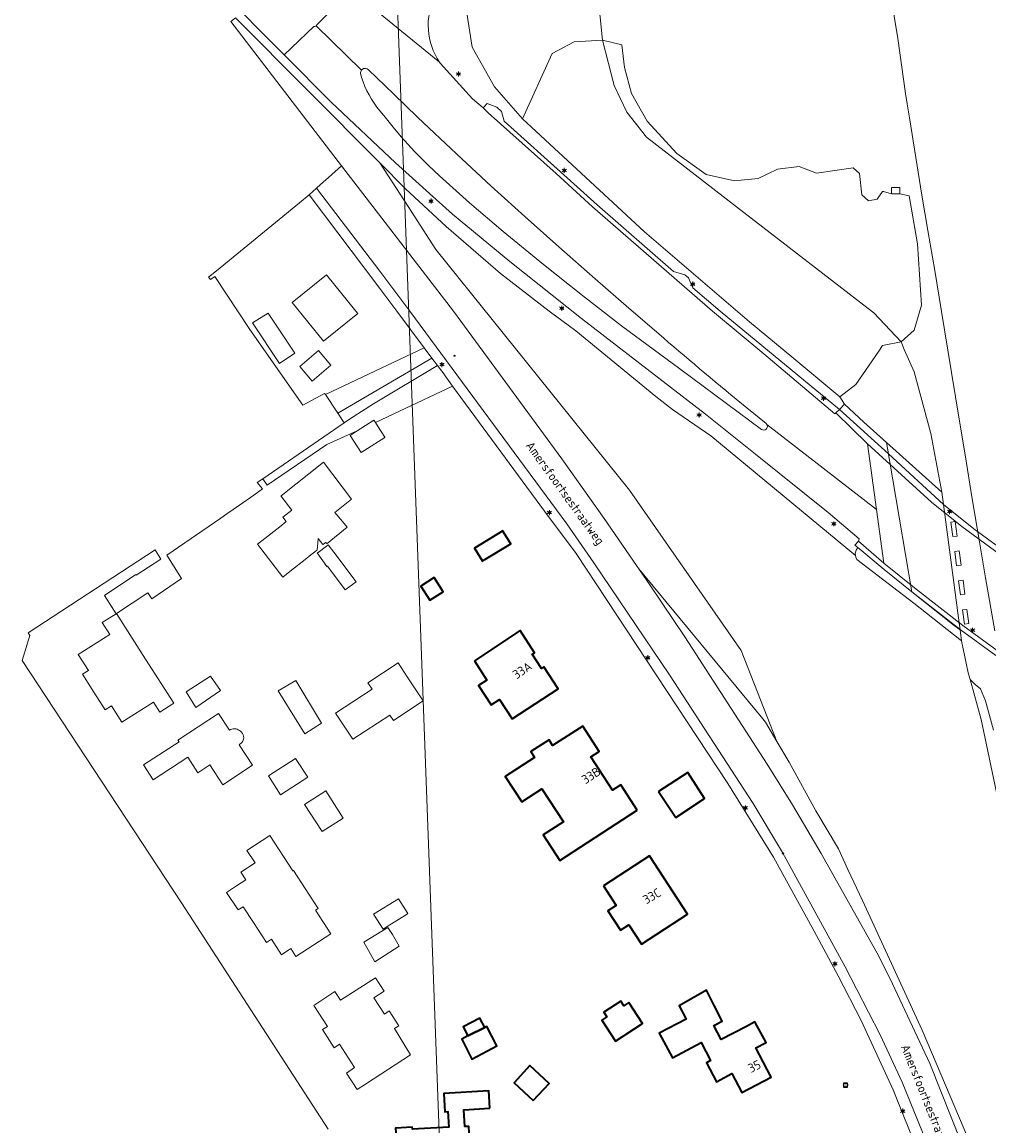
# Model space of a CAD drawing. Header units: metres. Extents: x 140853 to 145288, y 474558 to 480269.
# Tile 67 of 256: x 140928 to 141122, y 476836 to 477058. Entities that reach past the tile are written whole.
import ezdxf
from ezdxf.enums import TextEntityAlignment as Align

# ---------------------------------------------------------------- set-up
doc = ezdxf.new("R2010")
doc.units = ezdxf.units.M
doc.header["$MEASUREMENT"] = 0
for name, color, linetype, lineweight in [('B-WE-GR-BEPLANTING_CULTUUR_HEESTERS-G', 90, 'Continuous', 18), ('B-WE-GR-BOS_LOOF-G', 40, 'Continuous', 13), ('B-WE-GR-GRAS-G', 60, 'Continuous', 13), ('B-WE-GR-GRAS_KRUIDENRIJK-G', 80, 'Continuous', 18), ('B-WE-GR-GROENVOORZIENING-G', 80, 'Continuous', 18), ('B-WE-GR-STRUIK-G', 90, 'Continuous', 13), ('B-WE-KL-ET_LS_OV_LICHTMAST-S', 190, 'Continuous', 18), ('B-WE-KL-WATER_BRANDLEIDING_PUT-S', 150, 'Continuous', 18), ('B-WE-KW-KUNSTWERK_BRUG-G', 170, 'Continuous', 18), ('B-WE-KW-KUNSTWERK_LANDHOOFD-G', 170, 'Continuous', 18), ('B-WE-OG-BEBOUWING-G', 7, 'Continuous', 35), ('B-WE-OG-BEBOUWING_HUISNUMMER-T18', 10, 'Continuous', 18), ('B-WE-OG-BEBOUWING_STRAATNAAM-T18', 10, 'Continuous', 18), ('B-WE-OG-HULPLIJN-G', 50, 'Continuous', 18), ('B-WE-OG-TERREIN_ERF-G', 7, 'Continuous', 18), ('B-WE-RI-GWA_RIOOLPUT-S', 30, 'Continuous', 18), ('B-WE-VH-VERHARDING_ASFALT-G', 252, 'Continuous', 18), ('B-WE-VH-VERHARDING_BETON-G', 252, 'Continuous', 18), ('B-WE-VH-VERHARDING_GESLOTEN-G', 7, 'Continuous', 18), ('B-WE-VH-VERHARDING_OPEN-G', 252, 'Continuous', 18)]:
    doc.layers.add(name, color=color, linetype=linetype, lineweight=lineweight)
doc.styles.add('NLCS-ISO', font='txt')

# ---------------------------------------------------------------- blocks, each defined once
blk = doc.blocks.new('B-SIE-WEG_LICHTMAST-SO')
at = {"ltscale": 0.1}
for p, q in [((-1.1, 0.6), (-2.2, 1.3)), ((0, 1.3), (0, 2.5)), ((1.1, 0.6), (2.2, 1.3)), ((-1.1, -0.6), (-2.2, -1.3)), ((0, -1.3), (0, -2.5)), ((1.1, -0.6), (2.2, -1.3))]:
    blk.add_line(p, q, dxfattribs=at)
at = {"flags": 128}
for points in [[(-1.2, 0.5), (1.2, 0.5)], [(-1.2, -0.5), (1.2, -0.5)]]:
    blk.add_lwpolyline(points, dxfattribs=at)
at = {"ltscale": 0.1}
blk.add_circle((0, 0), 1.27, dxfattribs=at)
at = {"style": 'NLCS-ISO'}
blk.add_attdef('TYPE', text='', height=1.8, dxfattribs=at).set_placement((0, 2.5), align=Align.BOTTOM_CENTER)
blk = doc.blocks.new('SIE-WEG_STRAATPOT_BRANDKRAAN-SO')
blk.add_ellipse((0, 0), major_axis=(-0.729, 0), ratio=0.685994)
at = {"style": 'NLCS-ISO'}
blk.add_text('BR', height=0.4, dxfattribs=at).set_placement((-0.3, -0.2))
blk = doc.blocks.new('SRI-PUT_INSPECTIE-SO')
at = {"lineweight": -3, "flags": 128}
blk.add_lwpolyline([(-2, -2), (2, -2), (2, 2), (-2, 2)], close=True, dxfattribs=at)
at = {"lineweight": -3, "ltscale": 1.5}
blk.add_circle((0, 0), 2, dxfattribs=at)
at = {"ltscale": 0.1, "style": 'NLCS-ISO'}
blk.add_text('I', height=2.5, dxfattribs=at).set_placement((0, 0), align=Align.MIDDLE_CENTER)

msp = doc.modelspace()

# ---------------------------------------------------------------- linework, layer by layer
at = {"layer": 'B-WE-GR-BEPLANTING_CULTUUR_HEESTERS-G', "ltscale": 0.2, "flags": 128}
for points in [[(141010.436, 476990.559), (141008.916, 476992.601), (140989.04, 476983.197), (140991.54, 476979.49), (141010.436, 476990.559)], [(140999.079, 476977.579), (141014.585, 476984.929), (141012.608, 476987.62), (141011.578, 476989.027), (140998.73, 476981.34), (140993.91, 476978.28), (140992.78, 476977.503), (140976.472, 476966.287), (140977.319, 476965.017), (140989.35, 476973.2), (140995.423, 476975.924), (140998.759, 476978.075), (140999.079, 476977.579)]]:
    msp.add_lwpolyline(points, close=True, dxfattribs=at)
at = {"layer": 'B-WE-GR-BOS_LOOF-G', "ltscale": 0.2, "flags": 128}
msp.add_lwpolyline([(141124.093, 476902.279), (141120.827, 476917.877), (141118.578, 476925.959), (141118.217, 476927.256), (141116.874, 476933.722), (141116.543, 476933.992), (141107.285, 476941.308), (141095.834, 476950.093), (141095.607, 476950.553), (141095.528, 476950.889), (141066.507, 476974.95), (141058.79, 476980.215), (141055.407, 476982.812), (141039.391, 476996.022), (141034.018, 477000), (141024.247, 477007.573), (141013.297, 477016.972), (141005.165, 477024.534), (141000, 477029.781), (141005.67, 477020.994), (141011.244, 477012.354), (141050.152, 476964.013), (141072.554, 476931.785), (141079.762, 476913.516), (141082.24, 476909.367), (141087.56, 476899.585), (141092.133, 476891.896), (141093.998, 476887.767), (141096.955, 476881.522), (141108.931, 476855.477), (141119.287, 476831.142)], dxfattribs=at)
at = {"layer": 'B-WE-GR-GRAS-G', "ltscale": 0.2, "flags": 128}
msp.add_lwpolyline([(141104.719, 476993.782), (141100.965, 476993.052), (141100.225, 476991.958), (141095.655, 476985.204), (141092.426, 476982.784), (141093.322, 476981.283), (141097.236, 476977.668), (141101.789, 476973.609), (141112.885, 476963.618), (141110.711, 476975.366), (141107.331, 476987.754), (141105.366, 476992.288), (141104.719, 476993.782)], close=True, dxfattribs=at)
at = {"layer": 'B-WE-GR-GRAS_KRUIDENRIJK-G', "ltscale": 0.2, "flags": 128}
msp.add_lwpolyline([(141010.996, 477063.297, 0.2608212), (141011.943, 477050.005), (141011.943, 477050.005), (141012.082, 477049.809), (141018.613, 477042.669), (141020.738, 477040.821), (141021.547, 477041.711), (141023.505, 477040.948), (141024.423, 477040.107), (141024.929, 477038.186), (141043.621, 477021.327), (141059.013, 477007.941), (141061.231, 477007.307), (141062, 477006.656), (141062.876, 477004.685), (141068.333, 477000), (141092.327, 476980.195), (141093.322, 476981.283), (141092.426, 476982.784), (141082.782, 476990.779), (141074.275, 476997.832), (141053.175, 477015.942), (141028.632, 477038.659), (141023.047, 477045.06), (141018.509, 477053.052), (141017.324, 477060.756)], format="xyb", dxfattribs=at)
for points in [[(140971.003, 477058.922), (141000, 477029.781), (141005.165, 477024.534), (141013.297, 477016.972), (141024.247, 477007.573), (141034.018, 477000), (141039.391, 476996.022), (141055.407, 476982.812), (141058.79, 476980.215), (141066.507, 476974.95), (141095.528, 476950.889), (141095.516, 476951.334), (141095.671, 476951.929), (141096.019, 476952.453), (141095.421, 476952.973), (141096.135, 476953.72), (141096.28, 476954.215), (141090.045, 476959.527), (141075.467, 476971.258), (141065.447, 476979.275), (141040.528, 476998.494), (141026.101, 477009.959), (141014.582, 477019.499), (141009.925, 477023.598), (141003.131, 477029.795), (140990.215, 477041.989), (140980.727, 477051.489), (140976.738, 477055.483), (140971.599, 477060.737)], [(141119.287, 476831.142), (141108.931, 476855.477), (141096.955, 476881.522), (141093.998, 476887.767), (141092.133, 476891.896), (141087.56, 476899.585), (141082.24, 476909.367), (141079.762, 476913.516), (141079.762, 476913.516), (141077.502, 476917.374), (141076.945, 476918.047), (141052.014, 476948.196), (141054.365, 476944.786), (141061.236, 476934.491), (141077.793, 476908.942), (141082.871, 476900.765), (141088.632, 476890.948), (141100.213, 476870.331), (141102.959, 476864.771), (141110.494, 476848.766), (141116.879, 476832.753)]]:
    msp.add_lwpolyline(points, dxfattribs=at)
for points in [[(141000, 477029.781), (140971.003, 477058.922), (140970.026, 477058.207), (140992.245, 477029.182), (141014.758, 477000), (141036.527, 476970.264), (141045.041, 476958.31), (141051.54, 476948.883), (141052.014, 476948.196), (141076.945, 476918.047), (141077.502, 476917.374), (141079.762, 476913.516), (141072.554, 476931.785), (141050.152, 476964.013), (141011.244, 477012.354), (141005.67, 477020.994), (141000, 477029.781)], [(141020.738, 477040.821), (141021.724, 477039.813), (141035.435, 477027.63), (141042.681, 477020.949), (141066.797, 477000), (141077.152, 476991.393), (141091.386, 476979.313), (141091.6, 476979.559), (141092.327, 476980.195), (141068.333, 477000), (141062.876, 477004.685), (141062, 477006.656), (141061.231, 477007.307), (141059.013, 477007.941), (141043.621, 477021.327), (141024.929, 477038.186), (141024.423, 477040.107), (141023.505, 477040.948), (141021.547, 477041.711), (141020.738, 477040.821)], [(141096.019, 476952.453), (141095.671, 476951.929), (141095.516, 476951.334), (141095.528, 476950.889), (141095.607, 476950.553), (141095.834, 476950.093), (141107.285, 476941.308), (141116.543, 476933.992), (141116.874, 476933.722), (141116.578, 476935.945), (141115.392, 476936.783), (141106.877, 476943.537), (141101.345, 476948.063), (141096.019, 476952.453)]]:
    msp.add_lwpolyline(points, close=True, dxfattribs=at)
at = {"layer": 'B-WE-GR-GROENVOORZIENING-G', "ltscale": 0.2, "flags": 128}
for points in [[(141028.632, 477038.659), (141034.622, 477051.786), (141039.025, 477054.126), (141044.71, 477054.441), (141043.792, 477063.755), (141044.241, 477076.008), (141046.3, 477085.488), (141049.684, 477093.318), (141058.947, 477106.465), (141064.09, 477113.015), (141055.085, 477110.433), (141047.949, 477106.614), (141040.678, 477101.291), (141034.315, 477094.225), (141025.288, 477079.143), (141018.479, 477066.783), (141017.324, 477060.756), (141018.509, 477053.052), (141023.047, 477045.06), (141028.632, 477038.659)], [(141104.457, 477023.558), (141102.758, 477023.559), (141101.152, 477024.022), (141100.993, 477023.998), (141099.92, 477022.51), (141098.15, 477022.137), (141096.835, 477023.331), (141096.376, 477027.623), (141095.084, 477028.761), (141087.722, 477027.718), (141084.251, 477029.043), (141079.896, 477028.484), (141075.974, 477026.635), (141071.25, 477026.15), (141065.542, 477027.422), (141059.671, 477031.687), (141053.693, 477038.14), (141050.53, 477043.705), (141049.139, 477048.975), (141048.6, 477053.532), (141044.71, 477054.441), (141047.069, 477045.312), (141049.578, 477039.948), (141053.529, 477034.933), (141073.144, 477019.834), (141098.109, 477000.537), (141099.234, 476999.667), (141104.719, 476993.782), (141107.314, 476996.156), (141108.817, 477001.206), (141108.038, 477013.535), (141106.318, 477023.178), (141104.457, 477023.558)], [(141115.992, 476954.775), (141115.099, 476954.658), (141114.711, 476957.557), (141115.604, 476957.684), (141115.992, 476954.775)], [(141116.769, 476948.947), (141115.876, 476948.82), (141115.492, 476951.679), (141116.385, 476951.796), (141116.769, 476948.947)], [(141117.539, 476943.068), (141116.655, 476942.951), (141116.281, 476945.811), (141117.175, 476945.928), (141117.539, 476943.068)], [(141118.331, 476937.17), (141117.437, 476937.053), (141117.062, 476939.923), (141117.956, 476940.04), (141118.331, 476937.17)]]:
    msp.add_lwpolyline(points, close=True, dxfattribs=at)
for points in [[(141043.792, 477063.755), (141044.71, 477054.441), (141048.6, 477053.532), (141049.139, 477048.975), (141050.53, 477043.705), (141053.693, 477038.14), (141059.671, 477031.687), (141065.542, 477027.422), (141071.25, 477026.15), (141075.974, 477026.635), (141079.896, 477028.484), (141084.251, 477029.043), (141087.722, 477027.718), (141095.084, 477028.761), (141096.376, 477027.623), (141096.835, 477023.331), (141098.15, 477022.137), (141099.92, 477022.51), (141100.993, 477023.998), (141101.152, 477024.022), (141102.758, 477023.559), (141102.759, 477024.857), (141104.458, 477024.858), (141104.457, 477023.558), (141106.318, 477023.178), (141108.038, 477013.535), (141108.817, 477001.206), (141107.314, 476996.156), (141104.719, 476993.782), (141105.366, 476992.288), (141107.331, 476987.754), (141110.711, 476975.366), (141112.885, 476963.618), (141112.885, 476963.618), (141113.216, 476961.137), (141116.391, 476937.345), (141116.578, 476935.945), (141116.874, 476933.722), (141118.217, 476927.256), (141118.578, 476925.959), (141119.584, 476924.954), (141120.697, 476924.089), (141121.651, 476921.631), (141123.29, 476915.796)], [(141123.523, 476935.755), (141121.668, 476946.414), (141120.466, 476953.599), (141119.032, 476962.225), (141117.583, 476971.098), (141116.391, 476978.277), (141114.128, 476992.146), (141112.839, 476999.936), (141111.467, 477008.134), (141110.09, 477016.167), (141108.893, 477023.308), (141107.66, 477030.861), (141106.376, 477038.834), (141105.93, 477041.623), (141105.629, 477043.695), (141104.036, 477054.763), (141102.564, 477063.84)]]:
    msp.add_lwpolyline(points, dxfattribs=at)
at = {"layer": 'B-WE-GR-STRUIK-G', "ltscale": 0.2, "flags": 128}
msp.add_lwpolyline([(141092.426, 476982.784), (141095.655, 476985.204), (141100.225, 476991.958), (141100.965, 476993.052), (141104.719, 476993.782), (141099.234, 476999.667), (141098.109, 477000.537), (141073.144, 477019.834), (141053.529, 477034.933), (141049.578, 477039.948), (141047.069, 477045.312), (141044.71, 477054.441), (141039.025, 477054.126), (141034.622, 477051.786), (141028.632, 477038.659), (141053.175, 477015.942), (141074.275, 476997.832), (141082.782, 476990.779), (141092.426, 476982.784)], close=True, dxfattribs=at)
msp.add_lwpolyline([(141123.29, 476915.796), (141121.651, 476921.631), (141120.697, 476924.089), (141119.584, 476924.954), (141118.578, 476925.959), (141120.827, 476917.877), (141124.093, 476902.279)], dxfattribs=at)
at = {"layer": 'B-WE-KW-KUNSTWERK_BRUG-G', "ltscale": 0.2, "flags": 128}
msp.add_lwpolyline([(141137.287, 476943.067), (141119.322, 476956.239), (141113.237, 476961.119), (141102.18, 476971.3), (141101.789, 476973.609), (141097.236, 476977.668), (141093.322, 476981.283), (141092.327, 476980.195), (141091.6, 476979.559), (141097.996, 476973.326), (141099.796, 476960.096), (141101.258, 476949.345), (141096.135, 476953.72), (141095.421, 476952.973), (141096.019, 476952.453), (141101.345, 476948.063), (141106.877, 476943.537), (141116.561, 476935.998), (141123.733, 476930.786)], dxfattribs=at)
for points in [[(141115.604, 476957.684), (141114.711, 476957.557), (141115.099, 476954.658), (141115.992, 476954.775), (141115.604, 476957.684)], [(141116.385, 476951.796), (141115.492, 476951.679), (141115.876, 476948.82), (141116.769, 476948.947), (141116.385, 476951.796)], [(141117.175, 476945.928), (141116.281, 476945.811), (141116.655, 476942.951), (141117.539, 476943.068), (141117.175, 476945.928)], [(141117.956, 476940.04), (141117.062, 476939.923), (141117.437, 476937.053), (141118.331, 476937.17), (141117.956, 476940.04)]]:
    msp.add_lwpolyline(points, close=True, dxfattribs=at)
at = {"layer": 'B-WE-KW-KUNSTWERK_LANDHOOFD-G', "ltscale": 0.2, "flags": 128}
msp.add_lwpolyline([(141101.789, 476973.609), (141097.236, 476977.668), (141093.322, 476981.283), (141092.327, 476980.195), (141091.6, 476979.559), (141097.996, 476973.326), (141099.796, 476960.096), (141101.258, 476949.345), (141096.135, 476953.72), (141095.421, 476952.973), (141096.019, 476952.453), (141101.345, 476948.063), (141106.877, 476943.537), (141101.789, 476973.609)], close=True, dxfattribs=at)
at = {"layer": 'B-WE-OG-BEBOUWING-G', "ltscale": 0.2, "flags": 128}
for points in [[(141024.709, 476955.778), (141024.681, 476955.824), (141019.007, 476952.338), (141020.601, 476949.743), (141021.077, 476950.035), (141026.275, 476953.229), (141024.709, 476955.778)], [(141010.917, 476946.419), (141008.218, 476944.686), (141010.023, 476941.873), (141012.732, 476943.591), (141010.917, 476946.419)], [(141018.973, 476929.728), (141021.506, 476925.814), (141019.83, 476924.721), (141022.354, 476920.851), (141024.029, 476921.944), (141026.558, 476918.065), (141035.789, 476924.084), (141032.926, 476928.476), (141032.44, 476928.159), (141030.572, 476931.024), (141031.058, 476931.34), (141028.163, 476935.78), (141018.973, 476929.728)], [(141051.718, 476899.709), (141048.405, 476904.765), (141046.749, 476903.68), (141042.399, 476910.406), (141044.057, 476911.489), (141040.748, 476916.554), (141034.67, 476912.672), (141033.974, 476913.795), (141030.291, 476911.447), (141031.055, 476910.274), (141025.189, 476906.454), (141028.501, 476901.368), (141032.532, 476903.993), (141036.859, 476897.348), (141032.829, 476894.723), (141036.174, 476889.586), (141051.718, 476899.709)], [(141056.002, 476903.469), (141059.425, 476898.216), (141065.204, 476902.025), (141061.836, 476907.27), (141056.002, 476903.469)], [(141044.903, 476884.499), (141047.496, 476880.519), (141045.821, 476879.427), (141048.343, 476875.556), (141050.018, 476876.648), (141052.546, 476872.769), (141061.779, 476878.785), (141054.136, 476890.515), (141044.903, 476884.499)], [(141073.626, 476856.239), (141068.578, 476853.617), (141067.12, 476856.424), (141068.775, 476857.284), (141067.058, 476860.589), (141065.611, 476863.515), (141060.144, 476860.383), (141061.504, 476857.705), (141056.107, 476854.902), (141058.8, 476849.89), (141064.554, 476852.962), (141066.424, 476849.361), (141065.606, 476848.936), (141067.597, 476845.103), (141070.733, 476846.732), (141072.697, 476842.95), (141078.593, 476846.012), (141075.534, 476851.903), (141077.634, 476852.993), (141075.327, 476857.122), (141073.626, 476856.239)], [(141050.013, 476861.019), (141049.004, 476860.359), (141048.389, 476861.3), (141044.987, 476859.076), (141045.602, 476858.135), (141044.593, 476857.476), (141047.34, 476853.274), (141052.76, 476856.818), (141050.013, 476861.019)], [(141021.069, 476856.041), (141017.677, 476854.315), (141016.45, 476853.69), (141018.49, 476849.62), (141023.46, 476852.31), (141021.46, 476856.24), (141021.069, 476856.041)], [(141017.677, 476854.315), (141021.069, 476856.041), (141020.05, 476857.89), (141016.69, 476856.16), (141017.677, 476854.315)], [(141030.78, 476841.33), (141034, 476844.74), (141030.15, 476848.34), (141026.99, 476844.92), (141030.78, 476841.33)], [(141022.098, 476839.769), (141021.882, 476843.27), (141012.824, 476842.711), (141013.048, 476839.076), (141013.634, 476839.112), (141013.826, 476836.002), (141006.521, 476835.552), (141006.493, 476836.008), (141003.158, 476835.803), (141003.438, 476831.254), (141006.746, 476831.458), (141006.978, 476827.704), (141008.63, 476827.806), (141008.778, 476825.409), (141013.275, 476825.686), (141013.099, 476828.551), (141018.289, 476828.871), (141017.841, 476836.142), (141017.09, 476836.096), (141016.883, 476839.447), (141022.098, 476839.769)]]:
    msp.add_lwpolyline(points, close=True, dxfattribs=at)
at = {"layer": 'B-WE-OG-HULPLIJN-G'}
msp.add_lwpolyline([(141484.938, 478467.493), (142922.898, 478740.923), (143043.789, 479141.528), (143928.198, 479351.369), (144042.725, 479840.999), (144698.079, 479872.794), (144672.627, 478988.916), (144742.617, 478639.181), (145060.75, 478225.858), (145035.298, 477659.922), (145054.388, 476896.862), (144768.066, 476833.275), (144755.342, 477825.251), (143616.428, 477755.303), (142541.14, 475313.514), (141510.39, 476108.367), (141014.104, 476776.044), (140988.652, 477462.798), (141421.313, 477755.303), (141484.938, 478467.493)], close=True, dxfattribs=at)
at = {"layer": 'B-WE-OG-TERREIN_ERF-G', "ltscale": 0.2, "flags": 128}
for points in [[(140985.761, 477023.371), (140983.812, 477021.774), (140967.13, 477008.11), (140965.576, 477006.837), (140965.92, 477006.36), (140966.82, 477006.93), (140973.85, 476996.29), (140984.53, 476981.07), (140988.89, 476983.42), (140989.04, 476983.197), (141008.916, 476992.601), (141003.407, 477000), (141000, 477004.56), (140985.761, 477023.371)], [(140989.236, 477007.295), (140995.144, 477000), (140995.527, 476999.527), (140988.639, 476993.949), (140982.348, 477001.716), (140989.236, 477007.295)], [(140977.523, 476999.595), (140982.907, 476991.543), (140979.836, 476989.431), (140974.417, 476997.655), (140977.523, 476999.595)], [(140990.148, 476989.138), (140986.348, 476985.906), (140983.881, 476988.861), (140987.673, 476992.086), (140990.148, 476989.138)], [(140975.384, 476953.168), (140976.889, 476954.265), (140979.884, 476956.658), (140981.159, 476957.676), (140980.472, 476958.563), (140982.308, 476959.985), (140980.107, 476962.828), (140980.133, 476962.848), (140988.674, 476969.597), (140994.257, 476962.161), (140990.923, 476959.502), (140992.446, 476957.712), (140993.417, 476956.571), (140989.396, 476953.306), (140989.074, 476953.499), (140988.836, 476953.311), (140988.502, 476953.047), (140987.581, 476954.262), (140987.577, 476954.215), (140987.397, 476951.962), (140987.284, 476951.874), (140985.79, 476950.708), (140985.339, 476950.356), (140981.901, 476947.674), (140980.498, 476946.533), (140975.384, 476953.168)], [(141019.007, 476952.338), (141024.681, 476955.824), (141024.709, 476955.778), (141026.275, 476953.229), (141021.077, 476950.035), (141020.601, 476949.743), (141019.007, 476952.338)], [(140987.41, 476951.38), (140987.566, 476951.499), (140989.241, 476952.773), (140989.596, 476953.043), (140990.74, 476951.54), (140995.24, 476945.561), (140993.03, 476943.98), (140989.43, 476948.71), (140989.31, 476948.65), (140987.41, 476951.38)], [(141010.023, 476941.873), (141008.218, 476944.686), (141010.917, 476946.419), (141012.732, 476943.591), (141010.023, 476941.873)], [(141026.558, 476918.065), (141024.029, 476921.944), (141022.354, 476920.851), (141019.83, 476924.721), (141021.506, 476925.814), (141018.973, 476929.728), (141028.163, 476935.78), (141031.058, 476931.34), (141030.572, 476931.024), (141032.44, 476928.159), (141032.926, 476928.476), (141035.789, 476924.084), (141026.558, 476918.065)], [(140994.547, 476913.925), (140991.099, 476919.188), (140998.423, 476923.987), (140997.584, 476925.268), (141003.688, 476929.267), (141005.492, 476926.514), (141008.682, 476921.646), (141002.71, 476917.733), (141002.004, 476918.811), (140994.547, 476913.925)], [(140967.94, 476923.71), (140963.01, 476920.333), (140961.03, 476923.5), (140965.94, 476926.63), (140967.94, 476923.71)], [(140988.28, 476917.18), (140984.92, 476915.04), (140979.58, 476923.65), (140983.08, 476925.72), (140988.28, 476917.18)], [(140971.698, 476912.832), (140974.385, 476908.735), (140968.399, 476904.809), (140965.802, 476908.77), (140963.436, 476907.218), (140961.393, 476910.333), (140954.446, 476905.777), (140952.484, 476908.769), (140959.623, 476913.451), (140959.41, 476913.776), (140967.57, 476919.127), (140969.761, 476915.786), (140969.996, 476915.924), (140970.259, 476915.995), (140970.529, 476916.031), (140970.772, 476916.029), (140971.015, 476916.002), (140971.285, 476915.942), (140971.541, 476915.839), (140971.781, 476915.701), (140972.003, 476915.536), (140972.201, 476915.343), (140972.405, 476915.071), (140972.532, 476914.838), (140972.608, 476914.556), (140972.619, 476914.199), (140972.585, 476913.924), (140972.447, 476913.554), (140972.278, 476913.309), (140971.698, 476912.832)], [(141036.174, 476889.586), (141032.829, 476894.723), (141036.859, 476897.348), (141032.532, 476903.993), (141028.501, 476901.368), (141025.189, 476906.454), (141031.055, 476910.274), (141030.291, 476911.447), (141033.974, 476913.795), (141034.67, 476912.672), (141040.748, 476916.554), (141044.057, 476911.489), (141042.399, 476910.406), (141046.749, 476903.68), (141048.405, 476904.765), (141051.718, 476899.709), (141036.174, 476889.586)], [(140985.486, 476906.3), (140980.021, 476902.787), (140977.584, 476906.578), (140983.049, 476910.091), (140985.486, 476906.3)], [(141056.002, 476903.469), (141061.836, 476907.27), (141065.204, 476902.025), (141059.425, 476898.216), (141056.002, 476903.469)], [(140988.37, 476895.38), (140984.867, 476900.82), (140989.107, 476903.55), (140992.61, 476898.11), (140988.37, 476895.38)], [(140984.958, 476883.949), (140987.583, 476879.925), (140987.034, 476879.566), (140990.105, 476874.86), (140983.123, 476870.304), (140982.108, 476871.86), (140980.241, 476870.642), (140978.216, 476873.746), (140977.206, 476873.086), (140974.561, 476877.14), (140972.539, 476880.24), (140971.507, 476879.659), (140969.151, 476883.163), (140971.189, 476884.492), (140973.056, 476885.71), (140972.059, 476887.238), (140974.907, 476889.096), (140973.268, 476891.608), (140977.874, 476894.613), (140982.527, 476887.48), (140982.616, 476887.538), (140984.958, 476883.949)], [(141052.546, 476872.769), (141050.018, 476876.648), (141048.343, 476875.556), (141045.821, 476879.427), (141047.496, 476880.519), (141044.903, 476884.499), (141054.136, 476890.515), (141061.779, 476878.785), (141052.546, 476872.769)], [(141005.12, 476878.615), (141001.463, 476876.312), (141000.65, 476875.8), (140998.68, 476878.78), (141003.71, 476881.87), (141005.62, 476878.93), (141005.12, 476878.615)], [(141002.51, 476874.7), (141003.89, 476872.33), (140998.98, 476869.21), (140996.76, 476873.17), (141001.6, 476876.102), (141002.51, 476874.7)], [(140997.065, 476844.642), (140995.414, 476843.576), (140993.253, 476846.831), (140994.909, 476847.979), (140991.888, 476852.654), (140990.793, 476851.947), (140988.449, 476855.575), (140989.43, 476856.233), (140986.728, 476860.405), (140990.933, 476863.223), (140992.053, 476861.482), (140999.077, 476866.003), (141000.82, 476863.295), (140998.793, 476861.991), (141000.898, 476858.72), (141001.85, 476859.34), (141003.805, 476856.335), (141002.949, 476855.82), (141006.145, 476850.508), (140997.065, 476844.642)], [(141058.8, 476849.89), (141056.107, 476854.902), (141061.504, 476857.705), (141060.144, 476860.383), (141065.611, 476863.515), (141067.058, 476860.589), (141068.775, 476857.284), (141067.12, 476856.424), (141068.578, 476853.617), (141073.626, 476856.239), (141075.327, 476857.122), (141077.634, 476852.993), (141075.534, 476851.903), (141078.593, 476846.012), (141072.697, 476842.95), (141070.733, 476846.732), (141067.597, 476845.103), (141065.606, 476848.936), (141066.424, 476849.361), (141064.554, 476852.962), (141058.8, 476849.89)], [(141047.34, 476853.274), (141044.593, 476857.476), (141045.602, 476858.135), (141044.987, 476859.076), (141048.389, 476861.3), (141049.004, 476860.359), (141050.013, 476861.019), (141052.76, 476856.818), (141047.34, 476853.274)], [(141018.49, 476849.62), (141016.45, 476853.69), (141017.677, 476854.315), (141016.69, 476856.16), (141020.05, 476857.89), (141021.069, 476856.041), (141021.46, 476856.24), (141023.46, 476852.31), (141018.49, 476849.62)], [(141030.78, 476841.33), (141026.99, 476844.92), (141030.15, 476848.34), (141034, 476844.74), (141030.78, 476841.33)], [(141018.289, 476828.871), (141013.099, 476828.551), (141013.275, 476825.686), (141008.778, 476825.409), (141008.63, 476827.806), (141006.978, 476827.704), (141006.746, 476831.458), (141003.438, 476831.254), (141003.158, 476835.803), (141006.493, 476836.008), (141006.521, 476835.552), (141013.826, 476836.002), (141013.634, 476839.112), (141013.048, 476839.076), (141012.824, 476842.711), (141021.882, 476843.27), (141022.098, 476839.769), (141016.883, 476839.447), (141017.09, 476836.096), (141017.841, 476836.142), (141018.289, 476828.871)]]:
    msp.add_lwpolyline(points, close=True, dxfattribs=at)
msp.add_lwpolyline([(141108.28, 476830.646), (141103.129, 476843.489), (141096.706, 476857.402), (141092.107, 476866.385), (141087.269, 476875.376), (141079.087, 476890.241), (141069.887, 476905.051), (141039.406, 476951.29), (141033.046, 476959.793), (141014.585, 476984.929), (140999.079, 476977.579), (140999.48, 476976.958), (141000.963, 476974.659), (141000.989, 476974.618), (140996.252, 476971.562), (140994.022, 476975.02), (140995.423, 476975.924), (140989.35, 476973.2), (140977.319, 476965.017), (140976.472, 476966.287), (140975.35, 476965.53), (140976.399, 476964.241), (140974.632, 476962.994), (140971.78, 476960.983), (140969.224, 476959.215), (140968.053, 476958.355), (140957.168, 476950.937), (140960.152, 476946.237), (140954.138, 476942.17), (140953.359, 476943.365), (140947.059, 476939.238), (140952.923, 476930.054), (140958.579, 476921.195), (140955.748, 476919.388), (140954.466, 476921.396), (140948.134, 476917.353), (140946.045, 476920.625), (140944.807, 476919.835), (140942.522, 476923.414), (140940.237, 476926.992), (140941.423, 476927.749), (140939.376, 476930.955), (140945.701, 476934.994), (140944.169, 476937.393), (140946.965, 476939.178), (140944.665, 476942.846), (140950.968, 476947.031), (140951.026, 476946.943), (140955.977, 476950.162), (140954.822, 476951.997), (140929.315, 476935.32), (140929.645, 476934.815), (140928.091, 476929.768), (140960.12, 476881.04), (140989.59, 476835.59)], dxfattribs=at)
at = {"layer": 'B-WE-VH-VERHARDING_ASFALT-G', "ltscale": 0.2, "flags": 128}
for points in [[(141042.681, 477020.949), (141035.435, 477027.63), (141021.724, 477039.813), (141020.738, 477040.821), (141018.613, 477042.669), (141012.082, 477049.809), (141011.943, 477050.005), (140994.294, 477064.515), (140987.348, 477057.53), (140987.348, 477057.53, -0.1305045), (140987.183, 477057.29), (140987.183, 477057.29), (140996.299, 477048.428), (140996.299, 477048.428, -0.0476018), (140996.402, 477048.535), (140996.402, 477048.535, -0.4141184), (140997.701, 477048.453), (140997.701, 477048.453), (141002.717, 477043.644), (141007.55, 477038.932), (141009.9, 477036.754), (141016.472, 477030.561), (141022.335, 477025.121), (141029.763, 477018.413), (141035.976, 477012.882), (141043.234, 477006.504), (141050.007, 477000.585), (141056.946, 476994.595), (141056.946, 476994.595, 0.0049702), (141073.69, 476980.564), (141073.69, 476980.564), (141077.586, 476977.395), (141077.586, 476977.395, -0.0842922), (141077.739, 476977.216), (141077.739, 476977.216), (141099.796, 476960.096), (141097.996, 476973.326), (141091.6, 476979.559), (141091.386, 476979.313), (141077.152, 476991.393), (141066.797, 477000), (141042.681, 477020.949)], [(140986.731, 477057.153), (140980.727, 477051.489), (140990.215, 477041.989), (141003.131, 477029.795), (141009.925, 477023.598), (141014.582, 477019.499), (141026.101, 477009.959), (141040.528, 476998.494), (141065.447, 476979.275), (141075.467, 476971.258), (141090.045, 476959.527), (141096.28, 476954.215), (141096.135, 476953.72), (141101.258, 476949.345), (141099.796, 476960.096), (141077.739, 476977.216), (141077.739, 476977.216, -0.8055924), (141076.677, 476976.2), (141076.677, 476976.2), (141060.256, 476988.374), (141048.567, 476997), (141040.694, 477003.103), (141032.855, 477009.332), (141024.783, 477015.976), (141018.024, 477021.773), (141011.938, 477027.163), (141009.731, 477029.218), (141006.947, 477032.095), (141004.273, 477035.002), (141002.642, 477036.945), (141000.769, 477039.324), (141000, 477040.225), (141000, 477040.225, -0.0867567), (140996.263, 477046.95), (140996.263, 477046.95), (140996.09, 477047.8), (140996.09, 477047.8, -0.1868129), (140996.299, 477048.428), (140996.299, 477048.428), (140987.183, 477057.29), (140987.183, 477057.29, -0.0519759), (140987.092, 477057.225), (140987.092, 477057.225, -0.1603634), (140986.731, 477057.153)]]:
    msp.add_lwpolyline(points, format="xyb", close=True, dxfattribs=at)
msp.add_lwpolyline([(140994.294, 477064.515), (141011.943, 477050.005), (141011.943, 477050.005, -0.2608212), (141010.996, 477063.297)], format="xyb", dxfattribs=at)
for points in [[(141137.287, 476943.067), (141119.322, 476956.239), (141113.237, 476961.119), (141102.18, 476971.3), (141092.327, 476980.195), (141092.327, 476980.195), (141091.6, 476979.559), (141097.996, 476973.326), (141110.849, 476961.573), (141116.934, 476956.693), (141134.899, 476943.521)], [(141134.899, 476943.521), (141116.934, 476956.693), (141110.849, 476961.573), (141097.996, 476973.326), (141097.996, 476973.326), (141099.796, 476960.096), (141101.258, 476949.345), (141107.436, 476944.355), (141117.12, 476936.816), (141124.292, 476931.604)], [(141124.292, 476931.604), (141117.12, 476936.816), (141107.436, 476944.355), (141101.258, 476949.345), (141096.135, 476953.72), (141095.421, 476952.973), (141096.019, 476952.453), (141101.345, 476948.063), (141101.345, 476948.063), (141106.877, 476943.537), (141116.561, 476935.998), (141123.733, 476930.786)]]:
    msp.add_lwpolyline(points, dxfattribs=at)
at = {"layer": 'B-WE-VH-VERHARDING_BETON-G', "ltscale": 0.2, "flags": 128}
msp.add_lwpolyline([(141035.976, 477012.882), (141029.763, 477018.413), (141022.335, 477025.121), (141016.472, 477030.561), (141009.9, 477036.754), (141007.55, 477038.932), (141002.717, 477043.644), (140997.701, 477048.453), (140997.701, 477048.453, 0.4141184), (140996.402, 477048.535), (140996.402, 477048.535, 0.0476018), (140996.299, 477048.428), (140996.299, 477048.428, 0.1868129), (140996.09, 477047.8), (140996.09, 477047.8), (140996.263, 477046.95), (140996.263, 477046.95, 0.0867567), (141000, 477040.225), (141000, 477040.225), (141000.769, 477039.324), (141002.642, 477036.945), (141004.273, 477035.002), (141006.947, 477032.095), (141009.731, 477029.218), (141011.938, 477027.163), (141018.024, 477021.773), (141024.783, 477015.976), (141032.855, 477009.332), (141040.694, 477003.103), (141048.567, 476997), (141060.256, 476988.374), (141076.677, 476976.2), (141076.677, 476976.2, 0.8055924), (141077.739, 476977.216), (141077.739, 476977.216, 0.0842922), (141077.586, 476977.395), (141077.586, 476977.395), (141073.69, 476980.564), (141073.69, 476980.564, -0.0049702), (141056.946, 476994.595), (141056.946, 476994.595), (141050.007, 477000.585), (141043.234, 477006.504), (141035.976, 477012.882)], format="xyb", close=True, dxfattribs=at)
at = {"layer": 'B-WE-VH-VERHARDING_GESLOTEN-G', "ltscale": 0.2, "flags": 128}
msp.add_lwpolyline([(141102.564, 477063.84), (141104.036, 477054.763), (141105.629, 477043.695), (141105.93, 477041.623), (141106.376, 477038.834), (141107.66, 477030.861), (141108.893, 477023.308), (141110.09, 477016.167), (141111.467, 477008.134), (141112.839, 476999.936), (141114.128, 476992.146), (141116.391, 476978.277), (141117.583, 476971.098), (141119.032, 476962.225), (141120.466, 476953.599), (141121.668, 476946.414), (141123.523, 476935.755)], dxfattribs=at)
msp.add_lwpolyline([(141104.457, 477023.558), (141104.458, 477024.858), (141102.759, 477024.857), (141102.758, 477023.559), (141104.457, 477023.558)], close=True, dxfattribs=at)
at = {"layer": 'B-WE-VH-VERHARDING_OPEN-G', "ltscale": 0.2, "flags": 128}
for points in [[(141116.879, 476832.753), (141110.494, 476848.766), (141102.959, 476864.771), (141100.213, 476870.331), (141088.632, 476890.948), (141082.871, 476900.765), (141077.793, 476908.942), (141061.236, 476934.491), (141054.365, 476944.786), (141052.014, 476948.196), (141051.54, 476948.883), (141045.041, 476958.31), (141036.527, 476970.264), (141014.758, 477000), (140992.245, 477029.182), (140989.632, 477026.84), (140988.046, 477025.418), (140987.226, 477024.684), (141000, 477007.989), (141005.999, 477000), (141037.53, 476957.238), (141043.006, 476949.399), (141058.163, 476926.897), (141074.972, 476901.037), (141080.858, 476891.21), (141093.489, 476868.196), (141100.545, 476854.534), (141104.948, 476845.033), (141109.888, 476832.846)], [(141109.888, 476832.846), (141104.948, 476845.033), (141100.545, 476854.534), (141093.489, 476868.196), (141080.858, 476891.21), (141074.972, 476901.037), (141058.163, 476926.897), (141043.006, 476949.399), (141037.53, 476957.238), (141005.999, 477000), (141000, 477007.989), (140987.226, 477024.684), (140985.761, 477023.371), (141000, 477004.56), (141003.407, 477000), (141008.916, 476992.601), (141010.436, 476990.559), (141011.578, 476989.027), (141012.608, 476987.62), (141014.585, 476984.929), (141033.046, 476959.793), (141039.406, 476951.29), (141069.887, 476905.051), (141079.087, 476890.241), (141087.269, 476875.376), (141092.107, 476866.385), (141096.706, 476857.402), (141103.129, 476843.489), (141108.28, 476830.646)]]:
    msp.add_lwpolyline(points, dxfattribs=at)
for points in [[(141011.578, 476989.027), (141010.436, 476990.559), (140991.54, 476979.49), (140992.78, 476977.503), (140993.91, 476978.28), (140998.73, 476981.34), (141011.578, 476989.027)], [(141113.216, 476961.137), (141112.885, 476963.618), (141101.789, 476973.609), (141106.877, 476943.537), (141115.392, 476936.783), (141116.578, 476935.945), (141116.391, 476937.345), (141113.216, 476961.137)]]:
    msp.add_lwpolyline(points, close=True, dxfattribs=at)

# ---------------------------------------------------------------- block references
at = {"layer": 'B-WE-KL-ET_LS_OV_LICHTMAST-S', "xscale": 0.2, "yscale": 0.2, "zscale": 0.2}
for p in [(141015.771, 477047.637), (141037.045, 477028.264), (141010.264, 477022.087), (141062.863, 477005.425), (141036.541, 477000.557), (141012.468, 476989.241), (141089.117, 476982.475), (141064.146, 476979.101), (141034.054, 476959.493), (141114.47, 476959.708), (141091.197, 476957.233), (141119.099, 476935.86), (141053.824, 476930.325), (141073.438, 476900.148), (141091.428, 476868.801), (141105.053, 476839.203)]:
    msp.add_blockref('B-SIE-WEG_LICHTMAST-SO', p, dxfattribs=at)
at = {"layer": 'B-WE-KL-WATER_BRANDLEIDING_PUT-S', "xscale": 0.2, "yscale": 0.2, "zscale": 0.2}
for p in [(141015, 476991), (141081, 476891)]:
    msp.add_blockref('SIE-WEG_STRAATPOT_BRANDKRAAN-SO', p, dxfattribs=at)
at = {"layer": 'B-WE-RI-GWA_RIOOLPUT-S', "xscale": 0.2, "yscale": 0.2, "zscale": 0.2}
msp.add_blockref('SRI-PUT_INSPECTIE-SO', (141093.56, 476844.45), dxfattribs=at)
msp.add_blockref('SRI-PUT_INSPECTIE-SO', (141093.56, 476844.45), dxfattribs=at)

# ---------------------------------------------------------------- texts
at = {"layer": 'B-WE-OG-BEBOUWING_HUISNUMMER-T18', "style": 'NLCS-ISO'}
for s, rotation, p in [('33A', 33.9, (141028.593, 476927.797)), ('33B', 33.3, (141042.425, 476906.665)), ('33C', 30.2, (141054.639, 476882.416)), ('35', 27.1, (141075.248, 476848.206))]:
    msp.add_text(s, height=1.8, rotation=rotation, dxfattribs=at).set_placement(p, align=Align.MIDDLE_CENTER)
at = {"layer": 'B-WE-OG-BEBOUWING_STRAATNAAM-T18', "style": 'NLCS-ISO'}
for rotation, p in [(305.9, (141037.217, 476963.413)), (291.9, (141110.108, 476840.958))]:
    msp.add_text('Amersfoortsestraatweg', height=1.8, rotation=rotation, dxfattribs=at).set_placement(p, align=Align.MIDDLE_CENTER)

doc.saveas('drawing.dxf')
